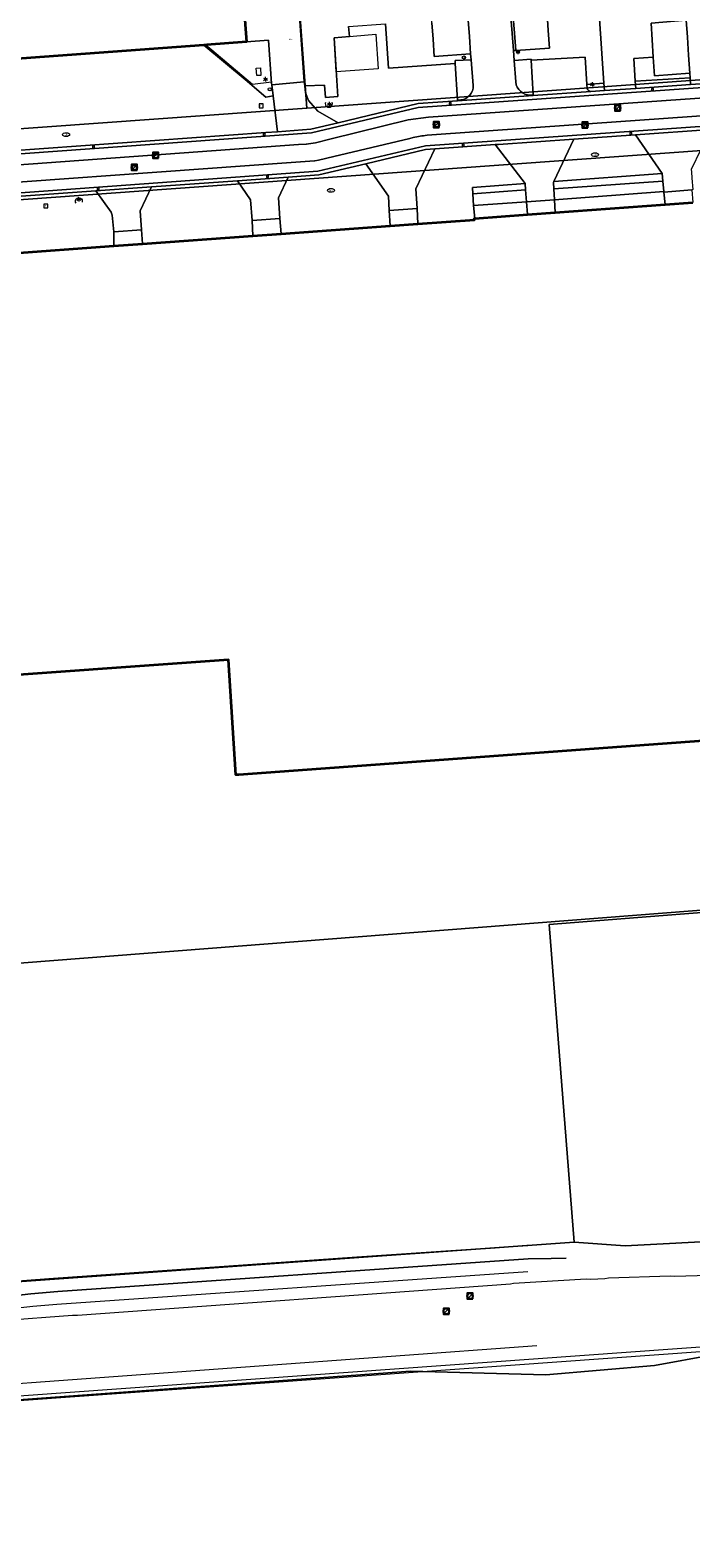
# Model space of a CAD drawing. Header units: metres. Extents: x 163628 to 167676, y 402708 to 405373.
# Tile 26 of 256: x 164429 to 164522, y 403032 to 403246. Entities that reach past the tile are written whole.
import ezdxf
from ezdxf.enums import TextEntityAlignment as Align

# ---------------------------------------------------------------- set-up
doc = ezdxf.new("R2010")
doc.units = ezdxf.units.M
doc.layers.get('0').update_dxf_attribs({"lineweight": 25})
for name, color, linetype, lineweight in [('X-CA190022.004-UO-BGT_Ondergrond$0$GE_217_WGIGeleideconstructie_Lijn_GEM', 253, 'X-CA190022.004-UO-BGT_Ondergrond$0$Vangrail', 9), ('X-CA190022.004-UO-BGT_Ondergrond$0$GE_261_OSHHek_Lijn_GEM', 253, 'X-CA190022.004-UO-BGT_Ondergrond$0$Hekwerk', 9), ('X-CA190022.004-UO-BGT_Ondergrond$0$GE_314_WGDRijbaanLokaleweg_Vlak_GEM', 253, 'Continuous', 9), ('X-CA190022.004-UO-BGT_Ondergrond$0$GE_316_WGDFietspad_Vlak_GEM', 253, 'Continuous', 9), ('X-CA190022.004-UO-BGT_Ondergrond$0$GE_317_WGDVoetpad_Vlak_GEM', 253, 'Continuous', 9), ('X-CA190022.004-UO-BGT_Ondergrond$0$GE_320_WGDParkeervlak_Vlak_GEM', 253, 'Continuous', 9), ('X-CA190022.004-UO-BGT_Ondergrond$0$GE_322_WGDInrit_Vlak_GEM', 253, 'Continuous', 9), ('X-CA190022.004-UO-BGT_Ondergrond$0$GE_363_OWGBerm_openverharding_Vlak_GEM', 253, 'Continuous', 9), ('X-CA190022.004-UO-BGT_Ondergrond$0$GE_364_OWGBerm_halfverhard_Vlak_GEM', 253, 'Continuous', 9), ('X-CA190022.004-UO-BGT_Ondergrond$0$GE_367_OWGBerm_groenvoorziening_grasenk_GEM', 253, 'Continuous', 9), ('X-CA190022.004-UO-BGT_Ondergrond$0$GE_401_OTDErf_Vlak_GEM', 253, 'Continuous', 9), ('X-CA190022.004-UO-BGT_Ondergrond$0$GE_477_BTDGroenvoorziening_Vlak_GEM', 253, 'Continuous', 9), ('X-CA190022.004-UO-BGT_Ondergrond$0$GE_491_VGOHaag_Inrichtend_Vlak_GEM', 253, 'Continuous', 9), ('X-CA190022.004-UO-BGT_Ondergrond$0$GE_601_PNDgrondvlakpand_Vlak_MV_GEM', 34, 'Continuous', 35), ('X-CA190022.004-UO-BGT_Ondergrond$0$GE_632_GBILuifel_Inrichtend_Vlak_GEM', 253, 'Continuous', 9), ('X-CA190022.004-UO-BGT_Ondergrond$0$GE_646_OBWLagetrafo_Vlak_GEM', 253, 'Continuous', 9), ('X-CA190022.004-UO-BGT_Ondergrond$0$GE_814_BRDVerkeersbord_Punt_GEM', 253, 'Continuous', 9), ('X-CA190022.004-UO-BGT_Ondergrond$0$GE_861_PALLichtmast_Punt_GEM', 253, 'Continuous', 9), ('X-CA190022.004-UO-BGT_Ondergrond$0$GE_882_PutBrandkraan_Punt_GEM', 253, 'Continuous', 9), ('X-CA190022.004-UO-BGT_Ondergrond$0$GE_884_PutGasput_Punt_GEM', 253, 'Continuous', 9), ('X-CA190022.004-UO-BGT_Ondergrond$0$GE_885_PutInspectieofRioolput_Punt_GEM', 253, 'Continuous', 9), ('X-CA190022.004-UO-BGT_Ondergrond$0$GE_886_PutKolk_Punt_GEM', 253, 'Continuous', 9), ('X-CA190022.004-UO-BGT_Ondergrond$0$N-WE-RI-PUT_INSPECTIE-S', 253, 'Continuous', 9), ('X-CA190022.004-UO-KAD_Percelen$0$B-WE-KG-GRENS_PERCEEL-GV', 150, 'Continuous', 9), ('X-CA190022.004-UO-WHM_Riolering gemeente_NLCS$0$B-WE-RI-PUT-S', 214, 'Continuous', 15)]:
    doc.layers.add(name, color=color, linetype=linetype, lineweight=lineweight)
doc.styles.add('X-CA190022.004-UO-BGT_Ondergrond$0$NLCS-ISO', font='NLCS-ISO.ttf')
doc.styles.add('X-CA190022.004-UO-BGT_Ondergrond$0$NLCS-ISO-M250-T30', font='NLCS-ISO.ttf', dxfattribs={"height": 0.75})
doc.linetypes.add('X-CA190022.004-UO-BGT_Ondergrond$0$Hekwerk', pattern='A,5,-1.5,[2,dgnlstyle-Veghel.shx,S=0.007937,R=0,X=0,Y=0],-1.5', length=8)
doc.linetypes.add('X-CA190022.004-UO-BGT_Ondergrond$0$Vangrail', pattern='A,10,-1.5,[3,dgnlstyle-Veghel.shx,S=0.007937,R=90,X=0,Y=0.5],-1,[3,dgnlstyle-Veghel.shx,S=0.007937,R=270,X=0,Y=-0.5],-1.5', length=14)

# ---------------------------------------------------------------- blocks, each defined once
blk = doc.blocks.new('X-CA190022.004-UO-BGT_Ondergrond$0$SRI-KOLK-SO')
at = {"color": 0, "linetype": 'ByBlock', "lineweight": 18}
blk.add_lwpolyline([(-1.125, -1.125), (1.125, -1.125), (1.125, 1.125), (-1.125, 1.125)], close=True, dxfattribs=at)
at = {"color": 0, "linetype": 'ByBlock', "lineweight": 18, "style": 'X-CA190022.004-UO-BGT_Ondergrond$0$NLCS-ISO'}
blk.add_text('k', height=1.5, dxfattribs=at).set_placement((0, 0), align=Align.MIDDLE_CENTER)
blk = doc.blocks.new('X-CA190022.004-UO-BGT_Ondergrond$0$IMGEOKolk')
at = {"xscale": 5, "yscale": 5, "zscale": 5}
blk.add_blockref('X-CA190022.004-UO-BGT_Ondergrond$0$SRI-KOLK-SO', (0, 0), dxfattribs=at)
blk = doc.blocks.new('X-CA190022.004-UO-BGT_Ondergrond$0$SKL-WATER_BRANDKRAAN_BRANDPUT-SO')
at = {"color": 0, "linetype": 'ByBlock', "lineweight": 18}
blk.add_ellipse((0, 0), major_axis=(2.5, 0), ratio=0.54, dxfattribs=at)
at = {"color": 0, "linetype": 'ByBlock', "lineweight": 18, "style": 'X-CA190022.004-UO-BGT_Ondergrond$0$NLCS-ISO'}
blk.add_text('bk', height=1.5, dxfattribs=at).set_placement((0.2, 0), align=Align.MIDDLE_CENTER)
blk = doc.blocks.new('X-CA190022.004-UO-BGT_Ondergrond$0$IMGEOBrandkraanput')
at = {"xscale": 5, "yscale": 5, "zscale": 5}
blk.add_blockref('X-CA190022.004-UO-BGT_Ondergrond$0$SKL-WATER_BRANDKRAAN_BRANDPUT-SO', (0, 0), dxfattribs=at)
blk = doc.blocks.new('X-CA190022.004-UO-BGT_Ondergrond$0$SIE-WEG_PAAL_VERKEERSBORD-SO')
at = {"linetype": 'ByBlock', "lineweight": 18}
blk.add_circle((0, 0), 1.5, dxfattribs=at)
at = {"linetype": 'ByBlock', "lineweight": 18, "style": 'X-CA190022.004-UO-BGT_Ondergrond$0$NLCS-ISO'}
blk.add_text('vb', height=1.5, dxfattribs=at).set_placement((0, 0.1), align=Align.MIDDLE_CENTER)
blk = doc.blocks.new('X-CA190022.004-UO-BGT_Ondergrond$0$IMGEOVerkeersbord')
at = {"xscale": 5, "yscale": 5, "zscale": 5}
blk.add_blockref('X-CA190022.004-UO-BGT_Ondergrond$0$SIE-WEG_PAAL_VERKEERSBORD-SO', (0, 0), dxfattribs=at)
blk = doc.blocks.new('X-CA190022.004-UO-BGT_Ondergrond$0$SRI-PUT_INSPECTIEPUT_RIOOLPUT-SO')
at = {"color": 0, "linetype": 'ByBlock', "lineweight": 18}
blk.add_lwpolyline([(-1.12, -1.12), (1.12, -1.12), (1.12, 1.12), (-1.12, 1.12)], close=True, dxfattribs=at)
at = {"color": 0, "linetype": 'ByBlock', "lineweight": 18, "style": 'X-CA190022.004-UO-BGT_Ondergrond$0$NLCS-ISO'}
blk.add_text('r', height=1.5, dxfattribs=at).set_placement((0, 0.28), align=Align.MIDDLE_CENTER)
blk = doc.blocks.new('X-CA190022.004-UO-BGT_Ondergrond$0$IMGEOInspectierioolput')
at = {"layer": 'X-CA190022.004-UO-BGT_Ondergrond$0$N-WE-RI-PUT_INSPECTIE-S', "xscale": 10, "yscale": 10, "zscale": 10}
blk.add_blockref('X-CA190022.004-UO-BGT_Ondergrond$0$SRI-PUT_INSPECTIEPUT_RIOOLPUT-SO', (0, 0), dxfattribs=at)
blk = doc.blocks.new('X-CA190022.004-UO-BGT_Ondergrond$0$N-SIE-WEG_LICHTMAST-SO')
h = blk.add_hatch(color=256)
h.paths.add_polyline_path([(1.2, 0.5, 0.658505), (-1.2, 0.5)])
h.paths.add_polyline_path([(-1.2, -0.5, 0.658505), (1.2, -0.5)])
at = {"flags": 128}
for points in [[(-2.2, 1.3), (-1.1, 0.6)], [(-1.2, 0.5), (1.2, 0.5)], [(0, 1.3), (0, 2.5)], [(1.1, 0.6), (2.2, 1.3)], [(-2.2, -1.3), (-1.1, -0.6)], [(-1.2, -0.5), (1.2, -0.5)], [(0, -1.3), (0, -2.5)], [(2.2, -1.3), (1.1, -0.6)]]:
    blk.add_lwpolyline(points, dxfattribs=at)
at = {"ltscale": 0.5}
blk.add_circle((0, 0), 1.27, dxfattribs=at)
at = {"style": 'X-CA190022.004-UO-BGT_Ondergrond$0$NLCS-ISO'}
blk.add_attdef('TYPE', text='', height=1.8, dxfattribs=at).set_placement((0, 2.5), align=Align.BOTTOM_CENTER)
blk = doc.blocks.new('X-CA190022.004-UO-BGT_Ondergrond$0$IMGEOLichtmastpaal')
at = {"xscale": 5, "yscale": 5, "zscale": 5}
blk.add_blockref('X-CA190022.004-UO-BGT_Ondergrond$0$N-SIE-WEG_LICHTMAST-SO', (0, 6.4), dxfattribs=at)
blk = doc.blocks.new('X-CA190022.004-UO-BGT_Ondergrond$0$IMGEOGasput')
at = {"insert": (-7, 3.4), "char_height": 6, "attachment_point": 1, "style": 'X-CA190022.004-UO-BGT_Ondergrond$0$NLCS-ISO-M250-T30'}
blk.add_mtext_dynamic_manual_height_columns('GAS', width=7.484, gutter_width=3.75, heights=[0], dxfattribs=at)
blk = doc.blocks.new('X-CA190022.004-UO-WHM_Riolering gemeente_NLCS$0$B-SRI-PUT_BETON-SO')
blk.add_line((-1.4, -1.4), (1.4, 1.4))
at = {"lineweight": -3, "flags": 128}
blk.add_lwpolyline([(2, -2), (2, 2), (-2, 2), (-2, -2)], close=True, dxfattribs=at)
at = {"lineweight": -3}
blk.add_circle((0, 0), 2, dxfattribs=at)

msp = doc.modelspace()

# ---------------------------------------------------------------- linework, layer by layer
at = {"layer": 'X-CA190022.004-UO-BGT_Ondergrond$0$GE_217_WGIGeleideconstructie_Lijn_GEM'}
for p, q in [((164460.225, 403238.315), (164453.53, 403243.934)), ((164462.91, 403238.633), (164460.225, 403238.315))]:
    msp.add_line(p, q, dxfattribs=at)
at = {"layer": 'X-CA190022.004-UO-BGT_Ondergrond$0$GE_261_OSHHek_Lijn_GEM'}
msp.add_arc((164471.017, 403235.604), 0.504, 159.14754, 23.7995, dxfattribs=at)
at = {"layer": 'X-CA190022.004-UO-BGT_Ondergrond$0$GE_261_OSHHek_Lijn_GEM', "extrusion": (0, 0, -1)}
msp.add_arc((-164435.615, 403221.774), 0.491, 322.85463, 193.96751, dxfattribs=at)
at = {"layer": 'X-CA190022.004-UO-BGT_Ondergrond$0$GE_314_WGDRijbaanLokaleweg_Vlak_GEM', "flags": 128}
for points in [[(164496.968, 403250.254), (164497.142, 403247.912), (164497.314, 403245.58), (164497.494, 403243.151), (164497.178, 403243.131), (164496.999, 403245.554), (164496.826, 403247.887), (164496.652, 403250.233), (164496.466, 403252.745), (164496.782, 403252.764), (164496.968, 403250.254)], [(164491.468, 403238.18), (164491.171, 403241.825), (164491.102, 403242.678), (164490.925, 403245.14), (164490.76, 403247.436)], [(164496.826, 403247.887), (164496.999, 403245.554), (164497.178, 403243.131), (164497.281, 403241.708), (164497.501, 403238.681)], [(164526.626, 403246.795), (164527.15, 403239.73), (164527.229, 403238.668), (164522.242, 403238.322), (164522.192, 403239.264), (164522.157, 403239.924), (164521.984, 403242.503), (164521.815, 403245.013), (164521.651, 403247.454)], [(164617.413, 403244.448), (164483.671, 403235.059), (164468.582, 403231.473), (164383.485, 403225.327), (164300.644, 403219.242), (164300.756, 403217.73)], [(164469.116, 403230.053), (164471.356, 403230.605), (164482.281, 403233.297), (164485.134, 403233.671), (164617.835, 403242.992), (164617.716, 403244.52), (164617.413, 403244.448), (164617.427, 403244.942), (164619.356, 403245.081)], [(164622.843, 403238.804), (164622.732, 403238.805), (164622.621, 403238.804), (164621.117, 403238.696), (164618.137, 403238.482), (164618.112, 403239.002), (164618.061, 403240.472), (164600.174, 403239.269), (164486.928, 403231.275), (164484.936, 403231.134)], [(164300.756, 403217.73), (164300.938, 403215.278), (164301.051, 403213.757), (164469.48, 403226.037), (164484.702, 403229.648), (164615.465, 403238.821)], [(164383.424, 403225.85), (164462.101, 403231.511), (164463.73, 403231.629), (164468.49, 403231.971), (164472.368, 403232.903), (164483.672, 403235.621), (164489.235, 403236.007), (164499.978, 403236.752), (164508.144, 403237.318), (164510.048, 403237.474), (164514.495, 403237.772), (164522.242, 403238.322), (164527.229, 403238.668)], [(164499.546, 403236.823), (164499.972, 403236.86), (164499.978, 403236.752), (164489.235, 403236.007), (164489.23, 403236.084), (164489.715, 403236.135)], [(164525.081, 403231.944), (164514.449, 403231.199), (164505.727, 403230.588), (164495.033, 403229.838), (164494.589, 403229.807), (164486.019, 403229.207), (164484.724, 403229.116), (164476.261, 403227.095), (164469.592, 403225.502), (164465.257, 403225.192), (164458.083, 403224.678), (164445.928, 403223.817), (164438.028, 403223.269), (164426.804, 403222.446)], [(164482.986, 403230.795), (164482.497, 403230.678), (164471.748, 403228.098), (164469.571, 403227.575), (164469.042, 403227.486), (164468.994, 403227.479), (164465.711, 403227.244), (164409.218, 403223.207), (164300.938, 403215.278), (164300.756, 403217.73), (164466.74, 403229.793), (164467.836, 403229.873)], [(164414.576, 403062.33), (164434.72, 403063.82), (164435.438, 403063.805), (164496.736, 403068.279), (164497.18, 403068.35), (164507.472, 403068.956), (164508.118, 403068.937), (164510.096, 403069.014), (164510.622, 403069.1), (164519.38, 403069.393), (164519.995, 403069.346), (164536.136, 403069.825)]]:
    msp.add_lwpolyline(points, dxfattribs=at)
at = {"layer": 'X-CA190022.004-UO-BGT_Ondergrond$0$GE_314_WGDRijbaanLokaleweg_Vlak_GEM'}
for centre, radius, start, end in [((164489.479, 403238.111), 1.99, 276.80732, 1.98548), ((164499.545, 403238.876), 2.053, 185.46282, 270.02328), ((164487.226, 403212.184), 19.088, 96.89018, 102.834), ((164465.946, 403247.956), 18.182, 275.96765, 280.04181)]:
    msp.add_arc(centre, radius, start, end, dxfattribs=at)
at = {"layer": 'X-CA190022.004-UO-BGT_Ondergrond$0$GE_316_WGDFietspad_Vlak_GEM', "flags": 128}
for points in [[(164467.836, 403229.873), (164466.74, 403229.793), (164300.756, 403217.73), (164300.644, 403219.242), (164383.485, 403225.327), (164468.582, 403231.473), (164483.671, 403235.059), (164617.413, 403244.448), (164617.716, 403244.52), (164617.835, 403242.992), (164485.134, 403233.671), (164482.281, 403233.297)], [(164484.936, 403231.134), (164486.928, 403231.275), (164600.174, 403239.269), (164618.061, 403240.472), (164618.112, 403239.002), (164615.465, 403238.821)], [(164615.465, 403238.821), (164484.702, 403229.648), (164469.48, 403226.037), (164301.051, 403213.757), (164300.938, 403215.278), (164409.218, 403223.207), (164465.711, 403227.244), (164468.994, 403227.479), (164469.042, 403227.486), (164469.571, 403227.575), (164471.748, 403228.098), (164482.497, 403230.678), (164482.986, 403230.795)], [(164482.281, 403233.297), (164471.356, 403230.605), (164469.116, 403230.053)], [(164668.488, 403073.843), (164666.87, 403073.083), (164662.338, 403070.954), (164657.558, 403068.705), (164587.961, 403063.858), (164565.628, 403062.298), (164421.866, 403051.971), (164408.896, 403051.027), (164372.561, 403048.383), (164372.144, 403048.353), (164363.001, 403047.691), (164362.458, 403047.652), (164304.536, 403043.455)], [(164162.533, 403046.74), (164266.976, 403054.434), (164293.201, 403056.264), (164414.124, 403065.158), (164428.793, 403066.838), (164432.653, 403067.19), (164499.277, 403071.806), (164502.501, 403071.87), (164504.637, 403071.912)], [(164499.205, 403069.99), (164432.489, 403065.362), (164429.079, 403065.063), (164420.542, 403064.125), (164415.839, 403063.514), (164411.684, 403063.187), (164403.937, 403062.583), (164369.115, 403060.013), (164362.336, 403059.512), (164330.229, 403057.165), (164317.054, 403056.219), (164303.65, 403055.239), (164301.451, 403055.078), (164288.016, 403054.095), (164269.535, 403052.738), (164244.433, 403050.883), (164231.55, 403049.942), (164220.894, 403049.16)], [(164196.42, 403037.605), (164217.429, 403039.082), (164217.458, 403038.998), (164219.407, 403039.14), (164239.082, 403040.576), (164240.69, 403040.693), (164240.721, 403040.802), (164259.59, 403042.138), (164259.597, 403042.228), (164273.286, 403043.205), (164273.293, 403043.019), (164277.651, 403043.33), (164277.661, 403043.425), (164302.171, 403045.207), (164304.438, 403045.372), (164362.449, 403049.446), (164372.934, 403050.214), (164412.461, 403053.099), (164417.909, 403053.5), (164500.495, 403059.542)]]:
    msp.add_lwpolyline(points, dxfattribs=at)
at = {"layer": 'X-CA190022.004-UO-BGT_Ondergrond$0$GE_316_WGDFietspad_Vlak_GEM', "extrusion": (0, 0, -1)}
for centre, radius, start, end in [((-164487.226, 403212.184), 19.088, 77.166, 83.10982), ((-164465.946, 403247.956), 18.182, 259.95819, 264.03235)]:
    msp.add_arc(centre, radius, start, end, dxfattribs=at)
at = {"layer": 'X-CA190022.004-UO-BGT_Ondergrond$0$GE_317_WGDVoetpad_Vlak_GEM', "flags": 128}
for points in [[(164267.728, 403057.016), (164287.209, 403058.484), (164287.279, 403057.693), (164317.048, 403059.86), (164317.007, 403060.571), (164316.997, 403060.644), (164320.541, 403060.911), (164321.977, 403061.016), (164327.89, 403061.489), (164328.564, 403061.53), (164328.621, 403060.743), (164364.304, 403063.309), (164364.235, 403063.985), (164368.038, 403064.233), (164368.12, 403063.626), (164402.812, 403066.155), (164402.766, 403066.803), (164413.902, 403067.673), (164431.346, 403068.967), (164474.98, 403072.032), (164493.935, 403073.341), (164499.06, 403073.695), (164499.126, 403073.697), (164499.192, 403073.698)], [(164504.637, 403071.912), (164502.501, 403071.87), (164499.277, 403071.806), (164432.653, 403067.19), (164428.793, 403066.838), (164414.124, 403065.158), (164293.201, 403056.264)]]:
    msp.add_lwpolyline(points, dxfattribs=at)
at = {"layer": 'X-CA190022.004-UO-BGT_Ondergrond$0$GE_320_WGDParkeervlak_Vlak_GEM', "flags": 128}
for points in [[(164490.76, 403247.436), (164490.925, 403245.14), (164491.102, 403242.678), (164485.965, 403242.299), (164485.783, 403244.766), (164485.612, 403247.074), (164485.442, 403249.371), (164485.255, 403251.912), (164485.065, 403254.481), (164490.227, 403254.859), (164490.413, 403252.271), (164490.595, 403249.73), (164490.76, 403247.436)], [(164501.808, 403250.586), (164501.958, 403248.291), (164502.108, 403245.982), (164502.273, 403243.456), (164497.494, 403243.151), (164497.314, 403245.58), (164497.142, 403247.912), (164496.968, 403250.254), (164496.782, 403252.764), (164501.647, 403253.058), (164501.808, 403250.586)], [(164521.815, 403245.013), (164521.984, 403242.503), (164522.157, 403239.924), (164517.139, 403239.55), (164516.968, 403242.203), (164516.811, 403244.648), (164516.658, 403247.018), (164521.651, 403247.454), (164521.815, 403245.013)]]:
    msp.add_lwpolyline(points, dxfattribs=at)
at = {"layer": 'X-CA190022.004-UO-BGT_Ondergrond$0$GE_322_WGDInrit_Vlak_GEM', "flags": 128}
for points in [[(164453.34, 403243.92), (164459.164, 403239.041), (164462.106, 403236.523), (164463.122, 403236.704), (164463.73, 403231.629), (164462.101, 403231.511), (164383.424, 403225.85), (164300.092, 403219.713), (164300.059, 403220.145), (164273.507, 403218.137), (164272.587, 403230.678), (164297.797, 403232.527), (164297.717, 403234.125), (164305.028, 403234.668), (164303.66, 403253.318), (164305.46, 403255.426), (164304.86, 403263.604), (164335.639, 403265.866), (164337.868, 403235.458), (164453.34, 403243.92)], [(164516.811, 403244.648), (164516.968, 403242.203), (164514.217, 403242.024), (164514.428, 403238.799), (164514.495, 403237.772), (164510.048, 403237.474), (164509.979, 403238.504), (164509.368, 403247.627), (164517.134, 403248.196), (164519.37, 403248.36), (164519.238, 403250.155), (164521.619, 403250.33), (164521.749, 403248.589), (164521.53, 403248.566), (164521.651, 403247.454), (164516.658, 403247.018), (164516.811, 403244.648)], [(164468.135, 403236.033), (164469.459, 403234.533), (164472.368, 403232.903), (164468.49, 403231.971), (164463.73, 403231.629), (164463.122, 403236.704), (164462.935, 403238.263), (164467.552, 403238.691), (164467.603, 403238.133), (164467.696, 403237.131), (164468.135, 403236.033)], [(164525.081, 403231.944), (164522.352, 403226.282), (164522.371, 403225.928), (164522.446, 403225.029), (164522.577, 403223.459), (164522.444, 403223.4), (164518.486, 403223.062), (164518.476, 403223.164), (164518.332, 403224.631), (164518.228, 403225.686), (164514.449, 403231.199), (164525.081, 403231.944)], [(164486.019, 403229.207), (164483.358, 403223.529), (164483.537, 403220.727), (164479.588, 403220.448), (164479.458, 403222.476), (164476.261, 403227.095), (164484.724, 403229.116), (164486.019, 403229.207)], [(164505.727, 403230.588), (164502.883, 403224.562), (164502.835, 403224.434), (164502.894, 403223.549), (164502.998, 403221.967), (164499.002, 403221.684), (164498.889, 403223.392), (164498.829, 403224.29), (164494.589, 403229.807), (164495.033, 403229.838), (164505.727, 403230.588)], [(164465.257, 403225.192), (164463.887, 403222.271), (164464.072, 403219.338), (164460.152, 403219.026), (164459.936, 403221.976), (164458.083, 403224.678), (164465.257, 403225.192)], [(164445.928, 403223.817), (164444.3, 403220.407), (164444.504, 403217.713), (164440.547, 403217.443), (164440.342, 403219.79), (164440.205, 403220.236), (164438.028, 403223.269), (164445.928, 403223.817)], [(164522.444, 403223.4), (164522.563, 403221.571), (164518.65, 403221.287), (164518.486, 403223.062), (164522.444, 403223.4)], [(164483.537, 403220.727), (164483.632, 403218.552), (164479.702, 403218.268), (164479.588, 403220.448), (164483.537, 403220.727)], [(164502.998, 403221.967), (164503.095, 403220.161), (164499.165, 403219.876), (164499.002, 403221.684), (164502.998, 403221.967)], [(164464.072, 403219.338), (164464.275, 403217.154), (164460.263, 403216.865), (164460.152, 403219.026), (164464.072, 403219.338)], [(164444.504, 403217.713), (164444.653, 403215.738), (164440.591, 403215.444), (164440.547, 403217.443), (164444.504, 403217.713)]]:
    msp.add_lwpolyline(points, dxfattribs=at)
at = {"layer": 'X-CA190022.004-UO-BGT_Ondergrond$0$GE_363_OWGBerm_openverharding_Vlak_GEM', "flags": 128}
for points in [[(164488.896, 403241.278), (164489.23, 403236.084), (164489.235, 403236.007), (164483.672, 403235.621), (164472.368, 403232.903), (164469.459, 403234.533), (164468.135, 403236.033), (164467.696, 403237.131), (164467.603, 403238.133), (164470.416, 403238.247), (164470.561, 403236.48), (164472.285, 403236.636), (164471.777, 403244.923), (164473.938, 403245.119), (164473.806, 403246.567), (164479.068, 403246.918), (164479.498, 403240.644), (164488.896, 403241.278)], [(164489.715, 403236.135), (164489.23, 403236.084), (164488.896, 403241.278), (164488.932, 403241.28), (164488.901, 403241.726), (164491.171, 403241.825)], [(164491.171, 403241.825), (164491.468, 403238.18)], [(164497.501, 403238.681), (164497.281, 403241.708), (164499.665, 403241.899), (164499.684, 403241.751)], [(164499.684, 403241.751), (164499.972, 403236.86), (164499.546, 403236.823)], [(164499.684, 403241.751), (164507.309, 403242.199), (164507.566, 403238.341), (164507.604, 403237.772)], [(164508.144, 403237.318), (164499.978, 403236.752), (164499.972, 403236.86), (164499.684, 403241.751)], [(164514.449, 403231.199), (164518.228, 403225.686), (164502.883, 403224.562), (164505.727, 403230.588), (164514.449, 403231.199)], [(164491.372, 403223.718), (164491.429, 403222.81), (164491.533, 403221.182), (164491.682, 403219.334), (164491.63, 403219.33), (164491.64, 403219.13), (164483.632, 403218.552), (164483.537, 403220.727), (164483.358, 403223.529), (164486.019, 403229.207), (164494.589, 403229.807), (164498.829, 403224.29), (164491.372, 403223.718)], [(164476.261, 403227.095), (164479.458, 403222.476), (164479.588, 403220.448), (164479.702, 403218.268), (164464.275, 403217.154), (164464.072, 403219.338), (164463.887, 403222.271), (164465.257, 403225.192), (164469.592, 403225.502), (164476.261, 403227.095)], [(164458.083, 403224.678), (164459.936, 403221.976), (164460.152, 403219.026), (164460.263, 403216.865), (164444.653, 403215.738), (164444.504, 403217.713), (164444.3, 403220.407), (164445.928, 403223.817), (164458.083, 403224.678)], [(164438.028, 403223.269), (164440.205, 403220.236), (164440.342, 403219.79), (164440.547, 403217.443), (164440.591, 403215.444), (164425.207, 403214.334), (164425.155, 403216.298), (164425.073, 403219.379), (164426.804, 403222.446), (164438.028, 403223.269)]]:
    msp.add_lwpolyline(points, dxfattribs=at)
at = {"layer": 'X-CA190022.004-UO-BGT_Ondergrond$0$GE_363_OWGBerm_openverharding_Vlak_GEM', "extrusion": (0, 0, -1)}
for centre, radius, start, end in [((-164489.479, 403238.111), 1.99, 178.01452, 263.19268), ((-164499.545, 403238.876), 2.053, 269.97672, 354.53718)]:
    msp.add_arc(centre, radius, start, end, dxfattribs=at)
at = {"layer": 'X-CA190022.004-UO-BGT_Ondergrond$0$GE_363_OWGBerm_openverharding_Vlak_GEM'}
msp.add_arc((164508.194, 403237.925), 0.609, 194.57981, 265.30992, dxfattribs=at)
at = {"layer": 'X-CA190022.004-UO-BGT_Ondergrond$0$GE_364_OWGBerm_halfverhard_Vlak_GEM', "flags": 128}
for points in [[(164507.604, 403237.772), (164507.566, 403238.341), (164509.979, 403238.504)], [(164509.979, 403238.504), (164510.048, 403237.474), (164508.144, 403237.318)], [(164522.192, 403239.264), (164522.242, 403238.322), (164514.495, 403237.772), (164514.428, 403238.799), (164522.192, 403239.264)], [(164498.829, 403224.29), (164498.889, 403223.392), (164491.429, 403222.81), (164491.372, 403223.718), (164498.829, 403224.29)]]:
    msp.add_lwpolyline(points, dxfattribs=at)
at = {"layer": 'X-CA190022.004-UO-BGT_Ondergrond$0$GE_364_OWGBerm_halfverhard_Vlak_GEM', "extrusion": (0, 0, -1)}
msp.add_arc((-164508.194, 403237.925), 0.609, 274.69008, 345.42019, dxfattribs=at)
at = {"layer": 'X-CA190022.004-UO-BGT_Ondergrond$0$GE_367_OWGBerm_groenvoorziening_grasenk_GEM', "flags": 128}
for points in [[(164473.806, 403246.567), (164473.938, 403245.119), (164471.777, 403244.923), (164472.285, 403236.636), (164470.561, 403236.48), (164470.416, 403238.247), (164467.603, 403238.133), (164467.552, 403238.691), (164466.082, 403259.242)], [(164509.368, 403247.627), (164509.979, 403238.504), (164507.566, 403238.341), (164507.309, 403242.199), (164499.684, 403241.751), (164499.665, 403241.899), (164497.281, 403241.708), (164497.178, 403243.131), (164497.494, 403243.151), (164502.273, 403243.456), (164502.108, 403245.982), (164501.958, 403248.291)], [(164485.612, 403247.074), (164485.783, 403244.766), (164485.965, 403242.299), (164491.102, 403242.678), (164491.171, 403241.825), (164488.901, 403241.726), (164488.932, 403241.28), (164488.896, 403241.278), (164479.498, 403240.644), (164479.068, 403246.918)], [(164462.494, 403244.591), (164462.921, 403238.47), (164462.935, 403238.263), (164463.122, 403236.704), (164462.106, 403236.523), (164459.164, 403239.041), (164453.34, 403243.92), (164453.748, 403243.95), (164459.34, 403244.36), (164462.494, 403244.591)], [(164516.968, 403242.203), (164517.139, 403239.55), (164522.157, 403239.924), (164522.192, 403239.264), (164514.428, 403238.799), (164514.217, 403242.024), (164516.968, 403242.203)], [(164461.321, 403240.666), (164461.387, 403239.614), (164460.809, 403239.578), (164460.743, 403240.629), (164461.321, 403240.666)], [(164518.332, 403224.631), (164518.476, 403223.164), (164502.998, 403221.967), (164502.894, 403223.549), (164518.332, 403224.631)], [(164498.889, 403223.392), (164499.002, 403221.684), (164491.533, 403221.182), (164491.429, 403222.81), (164498.889, 403223.392)]]:
    msp.add_lwpolyline(points, dxfattribs=at)
at = {"layer": 'X-CA190022.004-UO-BGT_Ondergrond$0$GE_401_OTDErf_Vlak_GEM', "flags": 128}
for points in [[(164466.082, 403259.242), (164467.552, 403238.691), (164462.935, 403238.263), (164462.921, 403238.47), (164462.494, 403244.591), (164459.34, 403244.36), (164458.98, 403249.35)], [(164518.486, 403223.062), (164518.65, 403221.287), (164503.095, 403220.161), (164502.998, 403221.967), (164518.476, 403223.164), (164518.486, 403223.062)], [(164499.002, 403221.684), (164499.165, 403219.876), (164491.682, 403219.334), (164491.533, 403221.182), (164499.002, 403221.684)], [(164413.802, 403209.592), (164417.821, 403153.952), (164456.801, 403156.768), (164457.865, 403140.428), (164458.286, 403140.459), (164535.73, 403146.118)], [(164499.192, 403073.698), (164499.126, 403073.697), (164499.06, 403073.695), (164493.935, 403073.341), (164474.98, 403072.032), (164431.346, 403068.967), (164413.902, 403067.673), (164402.766, 403066.803), (164402.812, 403066.155), (164368.12, 403063.626), (164368.038, 403064.233), (164364.235, 403063.985), (164364.304, 403063.309), (164328.621, 403060.743), (164328.564, 403061.53), (164327.89, 403061.489), (164321.977, 403061.016), (164320.541, 403060.911), (164316.997, 403060.644), (164317.007, 403060.571), (164317.048, 403059.86), (164287.279, 403057.693), (164287.209, 403058.484), (164267.728, 403057.016)], [(164293.566, 403042.194), (164304.558, 403042.955), (164313.549, 403043.495), (164363.05, 403047.016), (164363.001, 403047.691), (164372.144, 403048.353), (164372.561, 403048.383), (164372.621, 403047.542), (164407.691, 403050.028), (164407.674, 403050.184), (164408.993, 403050.292), (164408.977, 403050.389), (164413.186, 403050.761), (164418.186, 403051.098), (164421.234, 403051.283), (164565.691, 403061.708), (164565.628, 403062.298), (164587.961, 403063.858), (164657.558, 403068.705), (164699.135, 403071.901)]]:
    msp.add_lwpolyline(points, dxfattribs=at)
at = {"layer": 'X-CA190022.004-UO-BGT_Ondergrond$0$GE_477_BTDGroenvoorziening_Vlak_GEM', "flags": 128}
msp.add_lwpolyline([(164518.228, 403225.686), (164518.332, 403224.631), (164502.894, 403223.549), (164502.835, 403224.434), (164502.883, 403224.562), (164518.228, 403225.686)], dxfattribs=at)
at = {"layer": 'X-CA190022.004-UO-BGT_Ondergrond$0$GE_491_VGOHaag_Inrichtend_Vlak_GEM', "flags": 128}
msp.add_lwpolyline([(164518.228, 403225.686), (164518.332, 403224.631), (164502.894, 403223.549), (164502.835, 403224.434), (164502.883, 403224.562), (164518.228, 403225.686)], dxfattribs=at)
at = {"layer": 'X-CA190022.004-UO-BGT_Ondergrond$0$GE_601_PNDgrondvlakpand_Vlak_MV_GEM', "flags": 128}
for points in [[(164451.064, 403357.976), (164458.98, 403249.35), (164459.34, 403244.36), (164453.748, 403243.95), (164453.34, 403243.92), (164337.868, 403235.458), (164335.639, 403265.866), (164304.86, 403263.604), (164305.46, 403255.426), (164303.66, 403253.318), (164305.028, 403234.668), (164297.717, 403234.125), (164297.797, 403232.527), (164272.587, 403230.678), (164261.787, 403229.886), (164227.415, 403227.365), (164225.762, 403249.94), (164292.812, 403296.784), (164331.744, 403321.501), (164410.791, 403360.027), (164450.697, 403362.962), (164451.064, 403357.976)], [(164535.73, 403146.118), (164458.286, 403140.459), (164457.865, 403140.428), (164456.801, 403156.768), (164417.821, 403153.952), (164413.802, 403209.592), (164413.52, 403213.49), (164421.228, 403214.046), (164425.207, 403214.334), (164440.591, 403215.444), (164444.653, 403215.738), (164460.263, 403216.865), (164464.275, 403217.154), (164479.702, 403218.268), (164483.632, 403218.552), (164491.64, 403219.13), (164491.63, 403219.33), (164491.682, 403219.334), (164499.165, 403219.876), (164503.095, 403220.161), (164518.65, 403221.287), (164522.563, 403221.571)]]:
    msp.add_lwpolyline(points, dxfattribs=at)
at = {"layer": 'X-CA190022.004-UO-BGT_Ondergrond$0$GE_632_GBILuifel_Inrichtend_Vlak_GEM', "flags": 128}
msp.add_lwpolyline([(164471.777, 403244.923), (164477.665, 403245.457), (164478.002, 403240.541), (164472.07, 403240.143), (164471.777, 403244.923)], dxfattribs=at)
at = {"layer": 'X-CA190022.004-UO-BGT_Ondergrond$0$GE_646_OBWLagetrafo_Vlak_GEM', "flags": 128}
msp.add_lwpolyline([(164461.321, 403240.666), (164461.387, 403239.614), (164460.809, 403239.578), (164460.743, 403240.629), (164461.321, 403240.666)], dxfattribs=at)
at = {"layer": 'X-CA190022.004-UO-KAD_Percelen$0$B-WE-KG-GRENS_PERCEEL-GV', "flags": 128}
for points in [[(164467.899, 403234.987), (164456.621, 403388.359), (164455.852, 403398.81), (164455.428, 403404.573), (164439.548, 403397.62), (164439.743, 403395.067), (164420.417, 403385.713), (164397.764, 403374.75), (164371.136, 403361.559), (164358.377, 403354.762), (164345.274, 403347.596), (164327.091, 403336.771), (164317.093, 403330.96), (164302.186, 403321.636), (164284.985, 403310.301), (164267.784, 403298.445), (164251.857, 403287.067), (164235.818, 403275.048), (164214.13, 403258.511), (164217.745, 403216.986), (164299.737, 403222.886)], [(164356.558, 403216.885), (164402.906, 403220.232), (164623.2, 403236.138), (164691.212, 403241.049), (164680.093, 403250.257), (164622.453, 403246.109), (164467.899, 403234.987), (164299.737, 403222.886), (164300.479, 403212.882), (164310.112, 403213.627), (164356.198, 403216.859)], [(164407.665, 403156.388), (164409.691, 403129.206), (164410.565, 403115.481), (164410.796, 403112.446), (164543.805, 403122.807), (164543.811, 403122.488), (164543.871, 403121.688), (164544.641, 403111.368), (164557.875, 403112.324), (164569.67, 403113.214), (164570.068, 403113.244), (164582.958, 403114.217), (164595.159, 403115.327), (164595.019, 403117.276), (164593.049, 403139.023), (164630.208, 403141.467), (164624.572, 403217.605), (164623.2, 403236.138), (164402.906, 403220.232)], [(164410.796, 403112.446), (164414.211, 403067.66), (164505.781, 403074.175), (164502.227, 403119.239), (164518.38, 403120.501), (164543.811, 403122.488), (164543.805, 403122.807)], [(164543.811, 403122.488), (164518.38, 403120.501), (164502.227, 403119.239), (164505.781, 403074.175), (164512.99, 403073.663), (164528.179, 403074.451), (164535.635, 403074.698), (164547.103, 403075.584), (164544.765, 403109.714), (164544.641, 403111.368), (164543.871, 403121.688)]]:
    msp.add_lwpolyline(points, close=True, dxfattribs=at)
for points in [[(164456.621, 403388.359), (164467.899, 403234.987), (164622.453, 403246.109)], [(164665.352, 403084.036), (164634.673, 403081.558), (164597.769, 403078.903), (164585.383, 403078.011), (164572.783, 403077.103), (164560.337, 403076.206), (164547.125, 403075.249), (164547.103, 403075.584), (164535.635, 403074.698), (164528.179, 403074.451), (164512.99, 403073.663), (164505.781, 403074.175), (164414.211, 403067.66), (164414.379, 403065.453), (164368.269, 403062.358), (164368.084, 403064.378), (164321.219, 403060.959), (164309.743, 403060.113), (164299.032, 403059.323), (164283.624, 403058.187), (164230.349, 403054.259)], [(164235.154, 403038.085), (164308.493, 403042.908), (164363.007, 403047.204), (164407.692, 403050.244), (164422.551, 403051.5), (164482.614, 403055.9), (164501.749, 403055.383), (164517.133, 403056.688), (164533.681, 403059.723), (164544.782, 403060.675), (164564.378, 403062.146), (164605.348, 403065.291), (164628.923, 403066.8), (164651.769, 403068.495), (164668.049, 403069.925)], [(164668.049, 403069.925), (164651.769, 403068.495), (164628.923, 403066.8), (164605.348, 403065.291), (164564.378, 403062.146), (164544.782, 403060.675), (164533.681, 403059.723), (164517.133, 403056.688), (164501.749, 403055.383), (164482.614, 403055.9), (164422.551, 403051.5), (164425.311, 403014.769), (164410.411, 403013.661), (164416.602, 402929.547), (164372.062, 402924.645), (164317.207, 402918.61), (164240.959, 402910.27)]]:
    msp.add_lwpolyline(points, dxfattribs=at)

# ---------------------------------------------------------------- block references
at = {"layer": 'X-CA190022.004-UO-BGT_Ondergrond$0$GE_814_BRDVerkeersbord_Punt_GEM', "xscale": 0.03, "yscale": 0.03, "zscale": 0.02}
for p in [(164490.156, 403242.153), (164462.65, 403237.642)]:
    msp.add_blockref('X-CA190022.004-UO-BGT_Ondergrond$0$IMGEOVerkeersbord', p, dxfattribs=at)
at = {"layer": 'X-CA190022.004-UO-BGT_Ondergrond$0$GE_861_PALLichtmast_Punt_GEM', "xscale": 0.025, "yscale": 0.025, "zscale": 0.025}
for p in [(164497.813, 403242.789), (164462.051, 403238.916), (164508.353, 403238.19), (164471.099, 403235.378), (164435.604, 403221.899)]:
    msp.add_blockref('X-CA190022.004-UO-BGT_Ondergrond$0$IMGEOLichtmastpaal', p, dxfattribs=at)
at = {"layer": 'X-CA190022.004-UO-BGT_Ondergrond$0$GE_882_PutBrandkraan_Punt_GEM', "xscale": 0.04, "yscale": 0.04, "zscale": 0.02}
for p in [(164433.808, 403231.22), (164508.731, 403228.368), (164471.324, 403223.309)]:
    msp.add_blockref('X-CA190022.004-UO-BGT_Ondergrond$0$IMGEOBrandkraanput', p, dxfattribs=at)
at = {"layer": 'X-CA190022.004-UO-BGT_Ondergrond$0$GE_884_PutGasput_Punt_GEM', "xscale": 0.03, "yscale": 0.03, "zscale": 0.02}
msp.add_blockref('X-CA190022.004-UO-BGT_Ondergrond$0$IMGEOGasput', (164465.579, 403244.726), dxfattribs=at)
at = {"layer": 'X-CA190022.004-UO-BGT_Ondergrond$0$GE_885_PutInspectieofRioolput_Punt_GEM', "xscale": 0.025, "yscale": 0.025, "zscale": 0.025}
for p in [(164461.434, 403235.304), (164511.971, 403235.01), (164486.298, 403232.641), (164507.296, 403232.5), (164443.494, 403226.517), (164446.563, 403228.222), (164430.918, 403221.097)]:
    msp.add_blockref('X-CA190022.004-UO-BGT_Ondergrond$0$IMGEOInspectierioolput', p, dxfattribs=at)
at = {"layer": 'X-CA190022.004-UO-BGT_Ondergrond$0$GE_886_PutKolk_Punt_GEM', "xscale": 0.025, "yscale": 0.025, "zscale": 0.025}
for p in [(164516.853, 403237.619), (164488.232, 403235.653), (164461.858, 403231.214), (164513.782, 403231.38), (164437.696, 403229.489), (164490.055, 403229.74), (164462.324, 403225.272), (164438.337, 403223.521)]:
    msp.add_blockref('X-CA190022.004-UO-BGT_Ondergrond$0$IMGEOKolk', p, dxfattribs=at)
at = {"layer": 'X-CA190022.004-UO-WHM_Riolering gemeente_NLCS$0$B-WE-RI-PUT-S', "xscale": 0.2, "yscale": 0.2, "zscale": 0.2}
for p in [(164511.936, 403234.976), (164486.272, 403232.64), (164507.312, 403232.576), (164443.472, 403226.56), (164446.48, 403228.288), (164491.024, 403066.528), (164487.648, 403064.384)]:
    msp.add_blockref('X-CA190022.004-UO-WHM_Riolering gemeente_NLCS$0$B-SRI-PUT_BETON-SO', p, dxfattribs=at)

doc.saveas('drawing.dxf')
